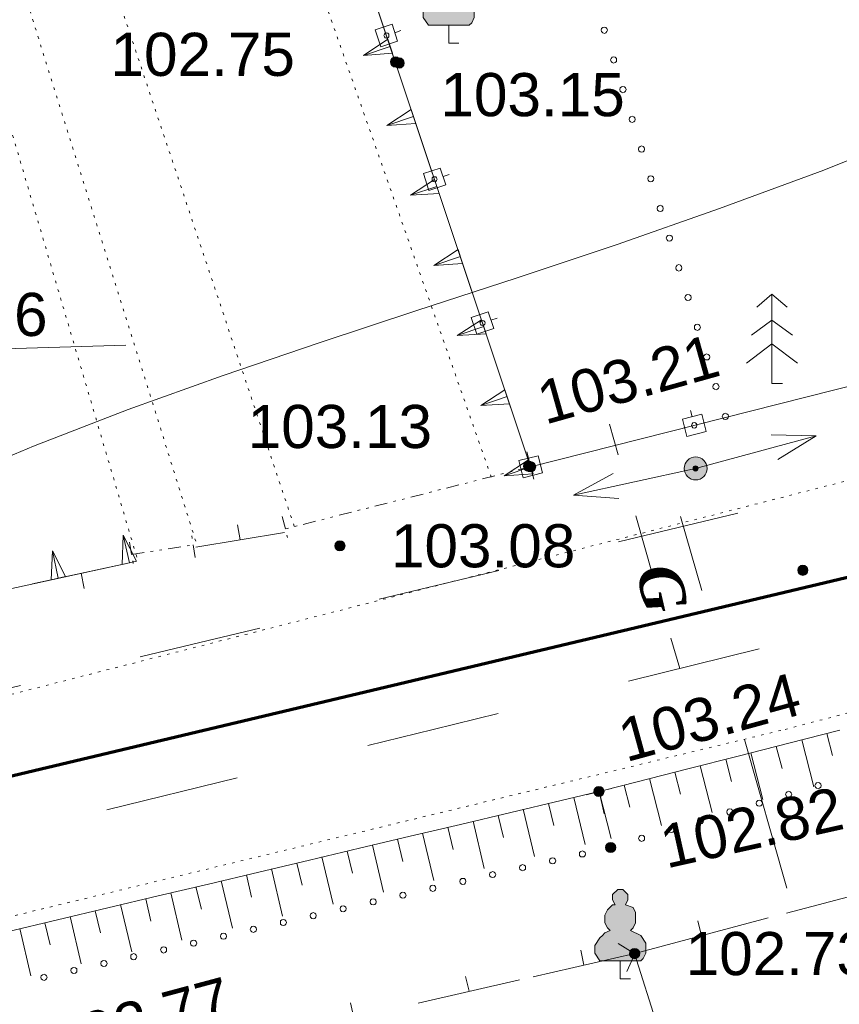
# Model space of a CAD drawing. Header units: millimetres. Extents: x 9396 to 25236, y 15106 to 31102.
# Tile 245 of 256: x 11954 to 11986, y 16857 to 16896. Entities that reach past the tile are written whole.
import ezdxf
from ezdxf.enums import TextEntityAlignment as Align

# ---------------------------------------------------------------- set-up
doc = ezdxf.new("R2010")
doc.units = ezdxf.units.MM
for name, pattern in [('DIVIDE', [1.25, 0.5, -0.25, 0, -0.25, 0, -0.25]), ('DOT', [0.25, 0, -0.25]), ('HIDDEN', [0.375, 0.25, -0.125])]:
    doc.linetypes.add(name, pattern=pattern)
for name, color, linetype, lineweight, true_color in [('10010110', 7, 'Continuous', 20, 0xa25100), ('10010212', 7, 'Continuous', 9, 0x000000), ('10010230', 7, 'Continuous', 20, 0x000000), ('1060000', 7, 'Continuous', 9, 0x000000), ('1070000', 7, 'DOT', 9, 0x000000), ('2030012', 7, 'Continuous', 9, 0x000000), ('21100200', 7, 'HIDDEN', 0, 0x800080), ('3000105', 7, 'DIVIDE', 9, 0x000000), ('3000130', 7, 'Continuous', 9, 0x000000), ('3000220', 7, 'Continuous', 9, 0x000000), ('3000260', 7, 'Continuous', 9, 0x000000), ('4000091', 7, 'Continuous', 9, 0x000000), ('4000210', 7, 'Continuous', 9, 0x000000), ('4000230', 7, 'Continuous', 9, 0x000000), ('5010210', 7, 'Continuous', 20, 0x008000), ('6011210', 1, 'Continuous', 9, 0xff0000), ('8010120', 7, 'Continuous', 20, 0x0080ff)]:
    doc.layers.add(name, color=color, linetype=linetype, lineweight=lineweight, true_color=true_color)
doc.layers.add('Канализация', color=1, linetype='Continuous', lineweight=70)
doc.styles.add('3', font='timesbi.ttf', dxfattribs={"height": 0.001693})
doc.styles.add('F2', font='arial.ttf', dxfattribs={"height": 0.001693})

# ---------------------------------------------------------------- blocks, each defined once
blk = doc.blocks.new('SYMBOL21100200')
at = {"true_color": 0x800080}
h = blk.add_hatch(color=216, dxfattribs=at)
edge = h.paths.add_edge_path()
edge.add_arc((0, 0), 0.1, 0, 360)
at = {"color": 216, "linetype": 'Continuous', "lineweight": 0, "true_color": 0x800080}
blk.add_circle((0, 0), 0.1, dxfattribs=at)
blk = doc.blocks.new('SYMBOL4000210')
at = {"true_color": 0xffffff}
blk.add_hatch(color=7, dxfattribs=at).paths.add_polyline_path([(0.05, 1.75), (-0.05, 1.75), (-0.15, 1.65), (-0.15, 1.55), (-0.1, 1.45), (-0.15, 1.45), (-0.25, 1.35), (-0.3, 1.25), (-0.3, 1.1), (-0.25, 1), (-0.2, 0.95), (-0.3, 0.9), (-0.35, 0.85), (-0.4, 0.8), (-0.5, 0.65), (-0.5, 0.5), (-0.4, 0.35), (-0.3, 0.35), (-0.1, 0.35), (0, 0.35), (0.15, 0.35), (0.4, 0.35), (0.45, 0.4), (0.5, 0.5), (0.5, 0.7), (0.4, 0.85), (0.2, 0.95), (0.25, 1), (0.3, 1.1), (0.3, 1.3), (0.25, 1.4), (0.1, 1.45), (0.15, 1.55), (0.15, 1.65)])
at = {"color": 18, "linetype": 'Continuous', "lineweight": 0, "true_color": 0x000000, "flags": 128}
blk.add_lwpolyline([(0.05, 1.75), (-0.05, 1.75), (-0.15, 1.65), (-0.15, 1.55), (-0.1, 1.45), (-0.15, 1.45), (-0.25, 1.35), (-0.3, 1.25), (-0.3, 1.1), (-0.25, 1), (-0.2, 0.95), (-0.3, 0.9), (-0.35, 0.85), (-0.4, 0.8), (-0.5, 0.65), (-0.5, 0.5), (-0.4, 0.35), (-0.3, 0.35), (-0.1, 0.35), (0, 0.35), (0.15, 0.35), (0.4, 0.35), (0.45, 0.4), (0.5, 0.5), (0.5, 0.7), (0.4, 0.85), (0.2, 0.95), (0.25, 1), (0.3, 1.1), (0.3, 1.3), (0.25, 1.4), (0.1, 1.45), (0.15, 1.55), (0.15, 1.65), (0.05, 1.75)], close=True, dxfattribs=at)
blk.add_lwpolyline([(0, 0.35), (0, 0), (0.2, 0)], dxfattribs=at)
blk = doc.blocks.new('SYMBOL2030012')
at = {"true_color": 0xffffff}
h = blk.add_hatch(color=7, dxfattribs=at)
edge = h.paths.add_edge_path()
edge.add_arc((0, 0), 0.225, 0, 360)
at = {"true_color": 0x000000}
h = blk.add_hatch(color=18, dxfattribs=at)
edge = h.paths.add_edge_path()
edge.add_arc((0, 0), 0.05, 0, 360)
at = {"color": 18, "linetype": 'Continuous', "lineweight": 0, "true_color": 0x000000}
for radius in [0.225, 0.05]:
    blk.add_circle((0, 0), radius, dxfattribs=at)
blk = doc.blocks.new('SYMBOL4000230')
at = {"color": 18, "linetype": 'Continuous', "lineweight": 0, "true_color": 0x000000, "flags": 128}
for points in [[(0.204, 0), (0, 0), (0, 1.75), (-0.3, 1.5)], [(0, 1.75), (0.3, 1.5)], [(0, 1.241), (-0.4, 0.95)], [(0, 1.241), (0.4, 0.95)], [(0, 0.778), (-0.5, 0.4)], [(0, 0.778), (0.5, 0.4)]]:
    blk.add_lwpolyline(points, dxfattribs=at)

msp = doc.modelspace()

# ---------------------------------------------------------------- linework, layer by layer
at = {"layer": '10010110'}
msp.add_polyline3d([(11997.752, 16895.312, 0), (11993.497, 16893.26, 0), (11989.296, 16891.42, 0), (11985.153, 16889.759, 0), (11981.07, 16888.244, 0), (11977.047, 16886.841, 0), (11973.087, 16885.518, 0), (11969.192, 16884.243, 0), (11965.363, 16882.982, 0), (11961.597, 16881.701, 0), (11957.871, 16880.362, 0), (11954.155, 16878.925, 0), (11950.422, 16877.351, 0), (11946.642, 16875.6, 0), (11942.788, 16873.633, 0), (11938.829, 16871.411, 0), (11934.737, 16868.892, 0)], dxfattribs=at)
at = {"layer": '10010212', "color": 253}
for p, q in [((11983.791, 16867.277), (11985.781, 16867.787)), ((11985.281, 16867.657), (11985.501, 16866.787)), ((11981.801, 16866.767), (11983.791, 16867.277)), ((11984.291, 16867.407), (11984.761, 16865.557)), ((11984.291, 16867.407), (11984.761, 16865.557)), ((11982.301, 16866.897), (11982.771, 16865.057)), ((11982.301, 16866.897), (11982.771, 16865.057)), ((11983.291, 16867.147), (11983.521, 16866.277)), ((11979.821, 16866.267), (11981.801, 16866.767)), ((11981.311, 16866.647), (11981.531, 16865.767)), ((11977.831, 16865.757), (11979.821, 16866.267)), ((11979.321, 16866.137), (11979.541, 16865.267)), ((11980.311, 16866.387), (11980.781, 16864.547)), ((11980.311, 16866.387), (11980.781, 16864.547)), ((11975.841, 16865.247), (11977.831, 16865.757)), ((11978.321, 16865.887), (11978.791, 16864.047)), ((11978.321, 16865.887), (11978.791, 16864.047)), ((11974.861, 16865.027), (11976.831, 16865.497)), ((11976.341, 16865.377), (11976.541, 16864.497)), ((11976.341, 16865.377), (11976.811, 16863.537)), ((11976.341, 16865.377), (11976.811, 16863.537)), ((11977.331, 16865.627), (11977.551, 16864.757)), ((11972.881, 16864.557), (11974.861, 16865.027)), ((11975.351, 16865.147), (11975.791, 16863.297)), ((11975.351, 16865.147), (11975.791, 16863.297)), ((11970.901, 16864.087), (11972.881, 16864.557)), ((11973.371, 16864.677), (11973.811, 16862.827)), ((11973.371, 16864.677), (11973.811, 16862.827)), ((11974.361, 16864.907), (11974.571, 16864.037)), ((11971.401, 16864.207), (11971.841, 16862.357)), ((11971.401, 16864.207), (11971.841, 16862.357)), ((11972.391, 16864.437), (11972.591, 16863.567)), ((11968.931, 16863.627), (11970.901, 16864.087)), ((11970.411, 16863.977), (11970.621, 16863.097)), ((11966.951, 16863.157), (11968.931, 16863.627)), ((11968.431, 16863.507), (11968.641, 16862.627)), ((11969.421, 16863.737), (11969.861, 16861.887)), ((11969.421, 16863.737), (11969.861, 16861.887)), ((11964.981, 16862.687), (11966.951, 16863.157)), ((11966.461, 16863.037), (11966.671, 16862.167)), ((11967.451, 16863.277), (11967.881, 16861.427)), ((11967.451, 16863.277), (11967.881, 16861.427)), ((11963.001, 16862.217), (11964.981, 16862.687)), ((11965.471, 16862.807), (11965.911, 16860.957)), ((11965.471, 16862.807), (11965.911, 16860.957)), ((11963.491, 16862.337), (11963.931, 16860.487)), ((11963.491, 16862.337), (11963.931, 16860.487)), ((11964.481, 16862.567), (11964.691, 16861.697)), ((11961.021, 16861.747), (11963.001, 16862.217)), ((11961.521, 16861.867), (11961.961, 16860.017)), ((11961.521, 16861.867), (11961.961, 16860.017)), ((11962.511, 16862.107), (11962.711, 16861.227)), ((11959.051, 16861.287), (11961.021, 16861.747)), ((11960.531, 16861.637), (11960.741, 16860.757)), ((11957.071, 16860.817), (11959.051, 16861.287)), ((11958.561, 16861.167), (11958.761, 16860.287)), ((11959.541, 16861.397), (11959.981, 16859.547)), ((11959.541, 16861.397), (11959.981, 16859.547)), ((11955.101, 16860.347), (11957.071, 16860.817)), ((11956.581, 16860.697), (11956.791, 16859.827)), ((11957.571, 16860.937), (11958.011, 16859.087)), ((11957.571, 16860.937), (11958.011, 16859.087)), ((11953.121, 16859.877), (11955.101, 16860.347)), ((11955.591, 16860.467), (11956.031, 16858.617)), ((11955.591, 16860.467), (11956.031, 16858.617)), ((11953.621, 16859.997), (11954.051, 16858.147)), ((11953.621, 16859.997), (11954.051, 16858.147)), ((11954.601, 16860.227), (11954.811, 16859.357))]:
    msp.add_line(p, q, dxfattribs=at)
at = {"layer": '10010230', "color": 253}
for p, q in [((11960.798, 16916.597), (11973.658, 16878.117)), ((11968.151, 16894.607), (11967.101, 16894.257)), ((11969.061, 16891.857), (11968.021, 16891.507)), ((11969.981, 16889.107), (11968.941, 16888.767)), ((11970.901, 16886.367), (11969.861, 16886.017)), ((11971.821, 16883.617), (11970.781, 16883.267)), ((11972.741, 16880.867), (11971.701, 16880.517)), ((11973.661, 16878.117), (11972.621, 16877.767)), ((11957.921, 16874.347), (11957.681, 16875.427)), ((11955.131, 16873.747), (11954.901, 16874.817)), ((11957.918, 16874.348), (11941.198, 16870.717))]:
    msp.add_line(p, q, dxfattribs=at)
for points in [[(11968.051, 16894.887, 0), (11967.101, 16894.257, 0), (11968.241, 16894.337, 0)], [(11968.971, 16892.137, 0), (11968.021, 16891.507, 0), (11969.161, 16891.587, 0)], [(11969.891, 16889.387, 0), (11968.941, 16888.767, 0), (11970.071, 16888.837, 0)], [(11970.811, 16886.637, 0), (11969.861, 16886.017, 0), (11970.991, 16886.087, 0)], [(11971.731, 16883.887, 0), (11970.781, 16883.267, 0), (11971.911, 16883.337, 0)], [(11972.651, 16881.137, 0), (11971.701, 16880.517, 0), (11972.831, 16880.587, 0)], [(11973.571, 16878.387, 0), (11972.621, 16877.767, 0), (11973.751, 16877.837, 0)], [(11958.201, 16874.407, 0), (11957.681, 16875.427, 0), (11957.641, 16874.287, 0)], [(11955.411, 16873.807, 0), (11954.901, 16874.817, 0), (11954.851, 16873.687, 0)]]:
    msp.add_polyline3d(points, dxfattribs=at)
for points in [[(11968.051, 16894.887, 0), (11967.101, 16894.257, 0), (11968.241, 16894.337, 0), (11968.051, 16894.887, 0)], [(11968.971, 16892.137, 0), (11968.021, 16891.507, 0), (11969.161, 16891.587, 0), (11968.971, 16892.137, 0)], [(11969.891, 16889.387, 0), (11968.941, 16888.767, 0), (11970.071, 16888.837, 0), (11969.891, 16889.387, 0)], [(11970.811, 16886.637, 0), (11969.861, 16886.017, 0), (11970.991, 16886.087, 0), (11970.811, 16886.637, 0)], [(11971.731, 16883.887, 0), (11970.781, 16883.267, 0), (11971.911, 16883.337, 0), (11971.731, 16883.887, 0)], [(11972.651, 16881.137, 0), (11971.701, 16880.517, 0), (11972.831, 16880.587, 0), (11972.651, 16881.137, 0)], [(11973.571, 16878.387, 0), (11972.621, 16877.767, 0), (11973.751, 16877.837, 0), (11973.571, 16878.387, 0)], [(11958.201, 16874.407, 0), (11957.681, 16875.427, 0), (11957.641, 16874.287, 0), (11958.201, 16874.407, 0)], [(11955.411, 16873.807, 0), (11954.901, 16874.817, 0), (11954.851, 16873.687, 0), (11955.411, 16873.807, 0)]]:
    msp.add_polyline3d(points, close=True, dxfattribs=at)
at = {"layer": '1060000', "color": 253}
msp.add_polyline3d([(11942.678, 16867.597, 0), (11946.522, 16882.546, 0), (11957.776, 16882.882, 0)], dxfattribs=at)
at = {"layer": '1070000', "color": 253}
for p, q in [((11964.384, 16875.78, 29.537), (11957.042, 16897.806, 99.408)), ((12048.678, 16893.571), (11934.205, 16864.31))]:
    msp.add_line(p, q, dxfattribs=at)
for points in [[(11932.503, 16916.307, 172.295), (11938.976, 16897.275, 28.386), (11944.615, 16899.193, 34.327), (11946.705, 16896.792, 61.557), (11947.188, 16895.15, 109.934), (11951.759, 16896.494, 109.253), (11958.261, 16874.388, 11.947)], [(11972.113, 16877.712, 197.915), (11962.645, 16904.762, 8.738), (11964.255, 16905.325, 3.173)], [(11960.52, 16875.2, 5.324), (11953.757, 16896.84, 114.858), (11956.849, 16897.806, 99.133)], [(11943.577, 16858.128, 96.174), (11983.643, 16867.814, 87.101), (12009.289, 16874.528, 87.101)]]:
    msp.add_polyline3d(points, dxfattribs=at)
at = {"layer": '3000105', "color": 253}
for p, q in [((11973.781, 16877.633), (11973.51, 16878.699)), ((11973.658, 16878.117), (11964.038, 16875.677)), ((11963.915, 16876.162), (11964.185, 16875.096)), ((11960.502, 16874.561, 5.108), (11960.328, 16875.648, 5.108)), ((11957.929, 16875.162, 5.108), (11958.103, 16874.076, 5.108)), ((11958.008, 16874.669, 4.715), (11960.423, 16875.055, 5.502))]:
    msp.add_line(p, q, dxfattribs=at)
at = {"layer": '3000130', "color": 253}
for p, q in [((11968.571, 16895.227), (11968.331, 16895.147)), ((11970.461, 16889.587), (11970.221, 16889.507)), ((11973.658, 16878.117), (11999.358, 16884.617)), ((11972.341, 16883.947), (11972.101, 16883.867)), ((11979.931, 16880.327), (11979.991, 16880.077)), ((11973.511, 16878.697), (11973.571, 16878.457))]:
    msp.add_line(p, q, dxfattribs=at)
msp.add_polyline3d([(11951.109, 16945.819, 0), (11959.467, 16920.613, 0), (11960.798, 16916.597, 0), (11973.658, 16878.117, 0)], dxfattribs=at)
for points in [[(11967.561, 16895.257, 0), (11967.781, 16894.597, 0), (11968.441, 16894.817, 0), (11968.221, 16895.477, 0), (11967.561, 16895.257, 0)], [(11968.001, 16894.937, 0), (11968.051, 16894.947, 0), (11968.091, 16894.987, 0), (11968.101, 16895.037, 0), (11968.091, 16895.087, 0), (11968.051, 16895.127, 0), (11968.001, 16895.137, 0), (11967.951, 16895.127, 0), (11967.921, 16895.087, 0), (11967.901, 16895.037, 0), (11967.921, 16894.987, 0), (11967.951, 16894.947, 0), (11968.001, 16894.937, 0)], [(11969.451, 16889.617, 0), (11969.671, 16888.957, 0), (11970.331, 16889.177, 0), (11970.111, 16889.837, 0), (11969.451, 16889.617, 0)], [(11969.891, 16889.297, 0), (11969.941, 16889.307, 0), (11969.971, 16889.347, 0), (11969.991, 16889.397, 0), (11969.971, 16889.447, 0), (11969.941, 16889.487, 0), (11969.891, 16889.497, 0), (11969.841, 16889.487, 0), (11969.801, 16889.447, 0), (11969.791, 16889.397, 0), (11969.801, 16889.347, 0), (11969.841, 16889.307, 0), (11969.891, 16889.297, 0)], [(11971.331, 16883.977, 0), (11971.551, 16883.317, 0), (11972.211, 16883.537, 0), (11971.991, 16884.197, 0), (11971.331, 16883.977, 0)], [(11971.771, 16883.657, 0), (11971.821, 16883.667, 0), (11971.861, 16883.707, 0), (11971.871, 16883.757, 0), (11971.861, 16883.807, 0), (11971.821, 16883.847, 0), (11971.771, 16883.857, 0), (11971.721, 16883.847, 0), (11971.691, 16883.807, 0), (11971.671, 16883.757, 0), (11971.691, 16883.707, 0), (11971.721, 16883.667, 0), (11971.771, 16883.657, 0)], [(11979.791, 16879.307, 0), (11980.541, 16879.497, 0), (11980.371, 16880.177, 0), (11979.621, 16879.987, 0), (11979.791, 16879.307, 0)], [(11980.081, 16879.637, 0), (11980.131, 16879.647, 0), (11980.171, 16879.687, 0), (11980.181, 16879.737, 0), (11980.171, 16879.797, 0), (11980.131, 16879.837, 0), (11980.081, 16879.847, 0), (11980.021, 16879.837, 0), (11979.991, 16879.797, 0), (11979.971, 16879.737, 0), (11979.991, 16879.687, 0), (11980.021, 16879.647, 0), (11980.081, 16879.637, 0)], [(11973.371, 16877.687, 0), (11974.121, 16877.877, 0), (11973.951, 16878.547, 0), (11973.201, 16878.367, 0), (11973.371, 16877.687, 0)], [(11973.661, 16878.017, 0), (11973.711, 16878.027, 0), (11973.751, 16878.067, 0), (11973.761, 16878.117, 0), (11973.751, 16878.167, 0), (11973.711, 16878.207, 0), (11973.661, 16878.227, 0), (11973.601, 16878.207, 0), (11973.571, 16878.167, 0), (11973.551, 16878.117, 0), (11973.571, 16878.067, 0), (11973.601, 16878.027, 0), (11973.661, 16878.017, 0)]]:
    msp.add_polyline3d(points, close=True, dxfattribs=at)
at = {"layer": '3000220', "color": 253}
for p, q in [((11962.261, 16875.247, 3.308), (11962.161, 16875.837, 3.308)), ((11960.521, 16874.957, 3.308), (11964.001, 16875.537, 3.308)), ((11957.921, 16874.347), (11954.121, 16873.527)), ((11956.021, 16873.937), (11956.151, 16873.347)), ((11983.701, 16860.607), (11988.951, 16861.997)), ((11977.741, 16859.017), (11982.981, 16860.417)), ((11980.361, 16859.717), (11980.211, 16860.297)), ((11975.751, 16858.567), (11975.621, 16859.147)), ((11973.761, 16858.107), (11977.741, 16859.017)), ((11969.251, 16857.077), (11973.221, 16857.987)), ((11971.241, 16857.537), (11971.101, 16858.117)), ((11966.721, 16856.497), (11966.591, 16857.087))]:
    msp.add_line(p, q, dxfattribs=at)
at = {"layer": '3000260', "color": 253}
msp.add_line((11977.738, 16859.017), (11984.761, 16836.739), dxfattribs=at)
msp.add_polyline3d([(11977.091, 16859.417, 0), (11977.741, 16859.007, 0), (11977.431, 16858.317, 0)], dxfattribs=at)
at = {"layer": '4000091', "color": 253}
for points in [[(11976.551, 16895.117, 0), (11976.611, 16895.137, 0), (11976.651, 16895.187, 0), (11976.671, 16895.247, 0), (11976.651, 16895.307, 0), (11976.611, 16895.347, 0), (11976.551, 16895.367, 0), (11976.491, 16895.347, 0), (11976.441, 16895.307, 0), (11976.431, 16895.247, 0), (11976.441, 16895.187, 0), (11976.491, 16895.137, 0), (11976.551, 16895.117, 0)], [(11976.911, 16893.957, 0), (11976.971, 16893.977, 0), (11977.021, 16894.017, 0), (11977.031, 16894.077, 0), (11977.021, 16894.137, 0), (11976.971, 16894.187, 0), (11976.911, 16894.197, 0), (11976.851, 16894.187, 0), (11976.811, 16894.137, 0), (11976.791, 16894.077, 0), (11976.811, 16894.017, 0), (11976.851, 16893.977, 0), (11976.911, 16893.957, 0)], [(11977.281, 16892.787, 0), (11977.341, 16892.807, 0), (11977.381, 16892.847, 0), (11977.401, 16892.917, 0), (11977.381, 16892.977, 0), (11977.341, 16893.017, 0), (11977.281, 16893.037, 0), (11977.221, 16893.017, 0), (11977.171, 16892.977, 0), (11977.161, 16892.917, 0), (11977.171, 16892.847, 0), (11977.221, 16892.807, 0), (11977.281, 16892.787, 0)], [(11977.641, 16891.627, 0), (11977.701, 16891.647, 0), (11977.751, 16891.687, 0), (11977.761, 16891.747, 0), (11977.751, 16891.807, 0), (11977.701, 16891.847, 0), (11977.641, 16891.867, 0), (11977.581, 16891.847, 0), (11977.541, 16891.807, 0), (11977.521, 16891.747, 0), (11977.541, 16891.687, 0), (11977.581, 16891.647, 0), (11977.641, 16891.627, 0)], [(11978.011, 16890.457, 0), (11978.071, 16890.477, 0), (11978.111, 16890.517, 0), (11978.131, 16890.577, 0), (11978.111, 16890.647, 0), (11978.071, 16890.687, 0), (11978.011, 16890.707, 0), (11977.951, 16890.687, 0), (11977.901, 16890.647, 0), (11977.891, 16890.577, 0), (11977.901, 16890.517, 0), (11977.951, 16890.477, 0), (11978.011, 16890.457, 0)], [(11978.371, 16889.297, 0), (11978.431, 16889.307, 0), (11978.481, 16889.357, 0), (11978.491, 16889.417, 0), (11978.481, 16889.477, 0), (11978.431, 16889.517, 0), (11978.371, 16889.537, 0), (11978.311, 16889.517, 0), (11978.271, 16889.477, 0), (11978.251, 16889.417, 0), (11978.271, 16889.357, 0), (11978.311, 16889.307, 0), (11978.371, 16889.297, 0)], [(11978.741, 16888.127, 0), (11978.801, 16888.147, 0), (11978.841, 16888.187, 0), (11978.861, 16888.247, 0), (11978.841, 16888.317, 0), (11978.801, 16888.357, 0), (11978.741, 16888.377, 0), (11978.681, 16888.357, 0), (11978.631, 16888.317, 0), (11978.621, 16888.247, 0), (11978.631, 16888.187, 0), (11978.681, 16888.147, 0), (11978.741, 16888.127, 0)], [(11979.101, 16886.967, 0), (11979.161, 16886.977, 0), (11979.211, 16887.027, 0), (11979.221, 16887.087, 0), (11979.211, 16887.147, 0), (11979.161, 16887.187, 0), (11979.101, 16887.207, 0), (11979.041, 16887.187, 0), (11979.001, 16887.147, 0), (11978.981, 16887.087, 0), (11979.001, 16887.027, 0), (11979.041, 16886.977, 0), (11979.101, 16886.967, 0)], [(11979.471, 16885.797, 0), (11979.531, 16885.817, 0), (11979.571, 16885.857, 0), (11979.591, 16885.917, 0), (11979.571, 16885.977, 0), (11979.531, 16886.027, 0), (11979.471, 16886.047, 0), (11979.411, 16886.027, 0), (11979.361, 16885.977, 0), (11979.351, 16885.917, 0), (11979.361, 16885.857, 0), (11979.411, 16885.817, 0), (11979.471, 16885.797, 0)], [(11979.831, 16884.637, 0), (11979.891, 16884.647, 0), (11979.941, 16884.697, 0), (11979.951, 16884.757, 0), (11979.941, 16884.817, 0), (11979.891, 16884.857, 0), (11979.831, 16884.877, 0), (11979.771, 16884.857, 0), (11979.731, 16884.817, 0), (11979.711, 16884.757, 0), (11979.731, 16884.697, 0), (11979.771, 16884.647, 0), (11979.831, 16884.637, 0)], [(11980.201, 16883.467, 0), (11980.261, 16883.487, 0), (11980.301, 16883.527, 0), (11980.321, 16883.587, 0), (11980.301, 16883.647, 0), (11980.261, 16883.697, 0), (11980.201, 16883.707, 0), (11980.141, 16883.697, 0), (11980.091, 16883.647, 0), (11980.081, 16883.587, 0), (11980.091, 16883.527, 0), (11980.141, 16883.487, 0), (11980.201, 16883.467, 0)], [(11980.561, 16882.307, 0), (11980.621, 16882.317, 0), (11980.671, 16882.367, 0), (11980.681, 16882.427, 0), (11980.671, 16882.487, 0), (11980.621, 16882.527, 0), (11980.561, 16882.547, 0), (11980.501, 16882.527, 0), (11980.461, 16882.487, 0), (11980.441, 16882.427, 0), (11980.461, 16882.367, 0), (11980.501, 16882.317, 0), (11980.561, 16882.307, 0)], [(11980.931, 16881.137, 0), (11980.991, 16881.157, 0), (11981.031, 16881.197, 0), (11981.051, 16881.257, 0), (11981.031, 16881.317, 0), (11980.991, 16881.367, 0), (11980.931, 16881.377, 0), (11980.871, 16881.367, 0), (11980.821, 16881.317, 0), (11980.811, 16881.257, 0), (11980.821, 16881.197, 0), (11980.871, 16881.157, 0), (11980.931, 16881.137, 0)], [(11981.291, 16879.977, 0), (11981.351, 16879.987, 0), (11981.401, 16880.037, 0), (11981.421, 16880.097, 0), (11981.401, 16880.157, 0), (11981.351, 16880.197, 0), (11981.291, 16880.217, 0), (11981.231, 16880.197, 0), (11981.191, 16880.157, 0), (11981.171, 16880.097, 0), (11981.191, 16880.037, 0), (11981.231, 16879.987, 0), (11981.291, 16879.977, 0)], [(11984.931, 16865.487, 0), (11984.991, 16865.507, 0), (11985.041, 16865.547, 0), (11985.051, 16865.607, 0), (11985.041, 16865.667, 0), (11984.991, 16865.717, 0), (11984.931, 16865.727, 0), (11984.871, 16865.717, 0), (11984.831, 16865.667, 0), (11984.811, 16865.607, 0), (11984.831, 16865.547, 0), (11984.871, 16865.507, 0), (11984.931, 16865.487, 0)], [(11983.781, 16865.147, 0), (11983.841, 16865.157, 0), (11983.881, 16865.207, 0), (11983.901, 16865.267, 0), (11983.881, 16865.327, 0), (11983.841, 16865.367, 0), (11983.781, 16865.387, 0), (11983.721, 16865.367, 0), (11983.681, 16865.327, 0), (11983.661, 16865.267, 0), (11983.681, 16865.207, 0), (11983.721, 16865.157, 0), (11983.781, 16865.147, 0)], [(11982.631, 16864.797, 0), (11982.691, 16864.817, 0), (11982.731, 16864.857, 0), (11982.751, 16864.917, 0), (11982.731, 16864.977, 0), (11982.691, 16865.027, 0), (11982.631, 16865.037, 0), (11982.571, 16865.027, 0), (11982.521, 16864.977, 0), (11982.511, 16864.917, 0), (11982.521, 16864.857, 0), (11982.571, 16864.817, 0), (11982.631, 16864.797, 0)], [(11981.471, 16864.457, 0), (11981.531, 16864.467, 0), (11981.581, 16864.517, 0), (11981.591, 16864.577, 0), (11981.581, 16864.637, 0), (11981.531, 16864.677, 0), (11981.471, 16864.697, 0), (11981.411, 16864.677, 0), (11981.371, 16864.637, 0), (11981.351, 16864.577, 0), (11981.371, 16864.517, 0), (11981.411, 16864.467, 0), (11981.471, 16864.457, 0)], [(11980.321, 16864.107, 0), (11980.381, 16864.127, 0), (11980.421, 16864.167, 0), (11980.441, 16864.227, 0), (11980.421, 16864.287, 0), (11980.381, 16864.337, 0), (11980.321, 16864.347, 0), (11980.261, 16864.337, 0), (11980.221, 16864.287, 0), (11980.201, 16864.227, 0), (11980.221, 16864.167, 0), (11980.261, 16864.127, 0), (11980.321, 16864.107, 0)], [(11979.171, 16863.767, 0), (11979.231, 16863.777, 0), (11979.271, 16863.827, 0), (11979.291, 16863.887, 0), (11979.271, 16863.947, 0), (11979.231, 16863.987, 0), (11979.171, 16864.007, 0), (11979.111, 16863.987, 0), (11979.061, 16863.947, 0), (11979.051, 16863.887, 0), (11979.061, 16863.827, 0), (11979.111, 16863.777, 0), (11979.171, 16863.767, 0)], [(11978.011, 16863.417, 0), (11978.071, 16863.437, 0), (11978.121, 16863.477, 0), (11978.131, 16863.537, 0), (11978.121, 16863.597, 0), (11978.071, 16863.647, 0), (11978.011, 16863.657, 0), (11977.951, 16863.647, 0), (11977.911, 16863.597, 0), (11977.891, 16863.537, 0), (11977.911, 16863.477, 0), (11977.951, 16863.437, 0), (11978.011, 16863.417, 0)], [(11975.691, 16862.807, 0), (11975.751, 16862.817, 0), (11975.791, 16862.867, 0), (11975.811, 16862.927, 0), (11975.791, 16862.987, 0), (11975.751, 16863.027, 0), (11975.691, 16863.047, 0), (11975.631, 16863.027, 0), (11975.581, 16862.987, 0), (11975.571, 16862.927, 0), (11975.581, 16862.867, 0), (11975.631, 16862.817, 0), (11975.691, 16862.807, 0)], [(11976.861, 16863.077, 0), (11976.921, 16863.097, 0), (11976.961, 16863.137, 0), (11976.981, 16863.197, 0), (11976.961, 16863.257, 0), (11976.921, 16863.297, 0), (11976.861, 16863.317, 0), (11976.801, 16863.297, 0), (11976.761, 16863.257, 0), (11976.741, 16863.197, 0), (11976.761, 16863.137, 0), (11976.801, 16863.097, 0), (11976.861, 16863.077, 0)], [(11974.521, 16862.537, 0), (11974.581, 16862.547, 0), (11974.621, 16862.597, 0), (11974.641, 16862.657, 0), (11974.621, 16862.717, 0), (11974.581, 16862.757, 0), (11974.521, 16862.777, 0), (11974.461, 16862.757, 0), (11974.411, 16862.717, 0), (11974.401, 16862.657, 0), (11974.411, 16862.597, 0), (11974.461, 16862.547, 0), (11974.521, 16862.537, 0)], [(11972.171, 16861.997, 0), (11972.231, 16862.017, 0), (11972.271, 16862.057, 0), (11972.291, 16862.117, 0), (11972.271, 16862.177, 0), (11972.231, 16862.217, 0), (11972.171, 16862.237, 0), (11972.111, 16862.217, 0), (11972.061, 16862.177, 0), (11972.051, 16862.117, 0), (11972.061, 16862.057, 0), (11972.111, 16862.017, 0), (11972.171, 16861.997, 0)], [(11973.341, 16862.267, 0), (11973.401, 16862.287, 0), (11973.451, 16862.327, 0), (11973.461, 16862.387, 0), (11973.451, 16862.447, 0), (11973.401, 16862.487, 0), (11973.341, 16862.507, 0), (11973.281, 16862.487, 0), (11973.241, 16862.447, 0), (11973.221, 16862.387, 0), (11973.241, 16862.327, 0), (11973.281, 16862.287, 0), (11973.341, 16862.267, 0)], [(11971.001, 16861.727, 0), (11971.061, 16861.747, 0), (11971.101, 16861.787, 0), (11971.121, 16861.847, 0), (11971.101, 16861.907, 0), (11971.061, 16861.957, 0), (11971.001, 16861.967, 0), (11970.941, 16861.957, 0), (11970.891, 16861.907, 0), (11970.881, 16861.847, 0), (11970.891, 16861.787, 0), (11970.941, 16861.747, 0), (11971.001, 16861.727, 0)], [(11969.821, 16861.457, 0), (11969.881, 16861.477, 0), (11969.931, 16861.517, 0), (11969.941, 16861.577, 0), (11969.931, 16861.637, 0), (11969.881, 16861.687, 0), (11969.821, 16861.697, 0), (11969.761, 16861.687, 0), (11969.721, 16861.637, 0), (11969.701, 16861.577, 0), (11969.721, 16861.517, 0), (11969.761, 16861.477, 0), (11969.821, 16861.457, 0)], [(11967.481, 16860.927, 0), (11967.541, 16860.937, 0), (11967.581, 16860.987, 0), (11967.601, 16861.047, 0), (11967.581, 16861.107, 0), (11967.541, 16861.147, 0), (11967.481, 16861.167, 0), (11967.421, 16861.147, 0), (11967.371, 16861.107, 0), (11967.361, 16861.047, 0), (11967.371, 16860.987, 0), (11967.421, 16860.937, 0), (11967.481, 16860.927, 0)], [(11968.651, 16861.187, 0), (11968.711, 16861.207, 0), (11968.751, 16861.247, 0), (11968.771, 16861.307, 0), (11968.751, 16861.367, 0), (11968.711, 16861.417, 0), (11968.651, 16861.427, 0), (11968.591, 16861.417, 0), (11968.541, 16861.367, 0), (11968.531, 16861.307, 0), (11968.541, 16861.247, 0), (11968.591, 16861.207, 0), (11968.651, 16861.187, 0)], [(11966.301, 16860.657, 0), (11966.361, 16860.667, 0), (11966.411, 16860.717, 0), (11966.421, 16860.777, 0), (11966.411, 16860.837, 0), (11966.361, 16860.877, 0), (11966.301, 16860.897, 0), (11966.241, 16860.877, 0), (11966.201, 16860.837, 0), (11966.181, 16860.777, 0), (11966.201, 16860.717, 0), (11966.241, 16860.667, 0), (11966.301, 16860.657, 0)], [(11963.961, 16860.117, 0), (11964.021, 16860.137, 0), (11964.061, 16860.177, 0), (11964.081, 16860.237, 0), (11964.061, 16860.297, 0), (11964.021, 16860.337, 0), (11963.961, 16860.357, 0), (11963.901, 16860.337, 0), (11963.851, 16860.297, 0), (11963.841, 16860.237, 0), (11963.851, 16860.177, 0), (11963.901, 16860.137, 0), (11963.961, 16860.117, 0)], [(11965.131, 16860.387, 0), (11965.191, 16860.397, 0), (11965.231, 16860.447, 0), (11965.251, 16860.507, 0), (11965.231, 16860.567, 0), (11965.191, 16860.607, 0), (11965.131, 16860.627, 0), (11965.071, 16860.607, 0), (11965.021, 16860.567, 0), (11965.011, 16860.507, 0), (11965.021, 16860.447, 0), (11965.071, 16860.397, 0), (11965.131, 16860.387, 0)], [(11962.781, 16859.847, 0), (11962.841, 16859.867, 0), (11962.891, 16859.907, 0), (11962.901, 16859.967, 0), (11962.891, 16860.027, 0), (11962.841, 16860.077, 0), (11962.781, 16860.087, 0), (11962.721, 16860.077, 0), (11962.681, 16860.027, 0), (11962.661, 16859.967, 0), (11962.681, 16859.907, 0), (11962.721, 16859.867, 0), (11962.781, 16859.847, 0)], [(11960.441, 16859.307, 0), (11960.501, 16859.327, 0), (11960.541, 16859.367, 0), (11960.561, 16859.427, 0), (11960.541, 16859.487, 0), (11960.501, 16859.537, 0), (11960.441, 16859.547, 0), (11960.381, 16859.537, 0), (11960.331, 16859.487, 0), (11960.321, 16859.427, 0), (11960.331, 16859.367, 0), (11960.381, 16859.327, 0), (11960.441, 16859.307, 0)], [(11961.611, 16859.577, 0), (11961.671, 16859.597, 0), (11961.711, 16859.637, 0), (11961.731, 16859.697, 0), (11961.711, 16859.757, 0), (11961.671, 16859.807, 0), (11961.611, 16859.817, 0), (11961.551, 16859.807, 0), (11961.501, 16859.757, 0), (11961.491, 16859.697, 0), (11961.501, 16859.637, 0), (11961.551, 16859.597, 0), (11961.611, 16859.577, 0)], [(11959.261, 16859.037, 0), (11959.321, 16859.057, 0), (11959.371, 16859.107, 0), (11959.381, 16859.167, 0), (11959.371, 16859.227, 0), (11959.321, 16859.267, 0), (11959.261, 16859.287, 0), (11959.201, 16859.267, 0), (11959.161, 16859.227, 0), (11959.141, 16859.167, 0), (11959.161, 16859.107, 0), (11959.201, 16859.057, 0), (11959.261, 16859.037, 0)], [(11956.921, 16858.507, 0), (11956.981, 16858.517, 0), (11957.021, 16858.567, 0), (11957.041, 16858.627, 0), (11957.021, 16858.687, 0), (11956.981, 16858.727, 0), (11956.921, 16858.747, 0), (11956.861, 16858.727, 0), (11956.811, 16858.687, 0), (11956.801, 16858.627, 0), (11956.811, 16858.567, 0), (11956.861, 16858.517, 0), (11956.921, 16858.507, 0)], [(11958.091, 16858.777, 0), (11958.151, 16858.787, 0), (11958.191, 16858.837, 0), (11958.211, 16858.897, 0), (11958.191, 16858.957, 0), (11958.151, 16858.997, 0), (11958.091, 16859.017, 0), (11958.031, 16858.997, 0), (11957.981, 16858.957, 0), (11957.971, 16858.897, 0), (11957.981, 16858.837, 0), (11958.031, 16858.787, 0), (11958.091, 16858.777, 0)], [(11955.741, 16858.237, 0), (11955.801, 16858.247, 0), (11955.851, 16858.297, 0), (11955.861, 16858.357, 0), (11955.851, 16858.417, 0), (11955.801, 16858.457, 0), (11955.741, 16858.477, 0), (11955.681, 16858.457, 0), (11955.641, 16858.417, 0), (11955.621, 16858.357, 0), (11955.641, 16858.297, 0), (11955.681, 16858.247, 0), (11955.741, 16858.237, 0)], [(11954.571, 16857.967, 0), (11954.631, 16857.987, 0), (11954.671, 16858.027, 0), (11954.691, 16858.087, 0), (11954.671, 16858.147, 0), (11954.631, 16858.187, 0), (11954.571, 16858.207, 0), (11954.511, 16858.187, 0), (11954.461, 16858.147, 0), (11954.451, 16858.087, 0), (11954.461, 16858.027, 0), (11954.511, 16857.987, 0), (11954.571, 16857.967, 0)]]:
    msp.add_polyline3d(points, close=True, dxfattribs=at)
at = {"layer": '5010210'}
for p, q in [((11979.441, 16875.737), (11981.781, 16876.297)), ((11979.541, 16876.167, 47.202), (11980.371, 16873.257, 47.202)), ((11977.101, 16875.167), (11979.441, 16875.737)), ((11972.411, 16874.047), (11967.721, 16872.917)), ((11960.681, 16871.227), (11963.031, 16871.787)), ((11958.341, 16870.657), (11960.681, 16871.227)), ((11953.651, 16869.537), (11948.961, 16868.407)), ((11983.711, 16861.587, 47.202), (11982.041, 16867.417, 47.202))]:
    msp.add_line(p, q, dxfattribs=at)
at = {"layer": '6011210'}
for p, q in [((11980.131, 16878.05), (11984.862, 16879.325)), ((11980.131, 16878.05, 15.545), (11975.345, 16876.999, 15.545))]:
    msp.add_line(p, q, dxfattribs=at)
for points in [[(11983.091, 16879.365, 0), (11984.862, 16879.325, 0), (11984.862, 16879.325, 0), (11983.351, 16878.4, 0)], [(11977.113, 16876.875, 15.545), (11975.345, 16876.999, 15.545), (11975.345, 16876.999, 15.545), (11976.899, 16877.852, 15.545)]]:
    msp.add_polyline3d(points, dxfattribs=at)
at = {"layer": '8010120'}
for p, q in [((11977.091, 16878.587, 53.729), (11976.751, 16879.787, 53.729)), ((11977.781, 16876.197, 53.729), (11978.471, 16873.797, 53.729)), ((11979.511, 16870.197, 53.729), (11979.161, 16871.397, 53.729)), ((11977.501, 16869.707, 41.673), (11982.621, 16870.967, 41.673)), ((11972.381, 16868.437, 41.673), (11969.831, 16867.807, 41.673)), ((11969.831, 16867.807, 41.673), (11967.271, 16867.177, 41.673)), ((11957.031, 16864.657, 41.673), (11962.151, 16865.917, 41.673))]:
    msp.add_line(p, q, dxfattribs=at)
at = {"layer": 'Канализация'}
msp.add_lwpolyline([(12361.868, 16992.041), (12286.155, 16965.196), (12228.058, 16943.6), (12120.519, 16906.753), (12004.621, 16878.174), (11922.466, 16858.661), (11809.947, 16826.78), (11701.855, 16794.341), (11600.292, 16760.172), (11503.352, 16726.577), (11465.813, 16714.048), (11407.728, 16691.236), (11350.046, 16671.285)], dxfattribs=at)

# ---------------------------------------------------------------- block references
at = {"layer": '2030012', "color": 253, "xscale": 2, "yscale": 2, "zscale": 2}
msp.add_blockref('SYMBOL2030012', (11980.131, 16878.05), dxfattribs=at)
at = {"layer": '21100200', "xscale": 2, "yscale": 2, "zscale": 2}
for p in [(11968.358, 16893.997, 205.5), (11968.498, 16893.957, 206.3), (11973.578, 16878.137, 206.42), (11973.658, 16878.117, 206.26), (11966.178, 16875.017, 206.16), (11984.337, 16874.055, 206.538), (11976.338, 16865.377, 206.48), (11976.798, 16863.177, 205.64), (11977.738, 16859.017, 205.46)]:
    msp.add_blockref('SYMBOL21100200', p, dxfattribs=at)
at = {"layer": '4000210', "color": 253, "xscale": 2, "yscale": 2, "zscale": 2}
for p in [(11970.448, 16894.739), (11977.175, 16858.029)]:
    msp.add_blockref('SYMBOL4000210', p, dxfattribs=at)
at = {"layer": '4000230', "color": 253, "xscale": 2, "yscale": 2, "zscale": 2}
msp.add_blockref('SYMBOL4000230', (11983.126, 16881.383, 5.612), dxfattribs=at)

# ---------------------------------------------------------------- texts
at = {"layer": '21100200', "color": 253, "style": 'F2'}
for s, p in [('102.75', (11957.178, 16894.297, 205.5)), ('103.15', (11970.118, 16892.717)), ('103.16', (11947.477, 16884.094, 43.693)), ('103.13', (11962.558, 16879.697, 206.26)), ('103.08', (11968.178, 16875.017, 206.16)), ('102.73', (11979.738, 16859.017, 205.46))]:
    msp.add_text(s, height=1.693, dxfattribs=at).set_placement(p, align=Align.MIDDLE_LEFT)
for s, rotation, p in [('103.21', 15.7, (11973.998, 16880.577, 206.42)), ('103.24', 15.3, (11977.178, 16867.337, 206.48)), ('102.82', 12.6, (11978.798, 16863.177, 205.64)), ('102.77', 15, (11954.838, 16855.437, 205.54))]:
    msp.add_text(s, height=1.693, rotation=rotation, dxfattribs=at).set_placement(p, align=Align.MIDDLE_LEFT)
at = {"layer": '8010120', "color": 253, "style": '3'}
msp.add_text('G', height=1.693, rotation=283, dxfattribs=at).set_placement((11978.611, 16874.252, 60.609), align=Align.MIDDLE_LEFT)

doc.saveas('drawing.dxf')
